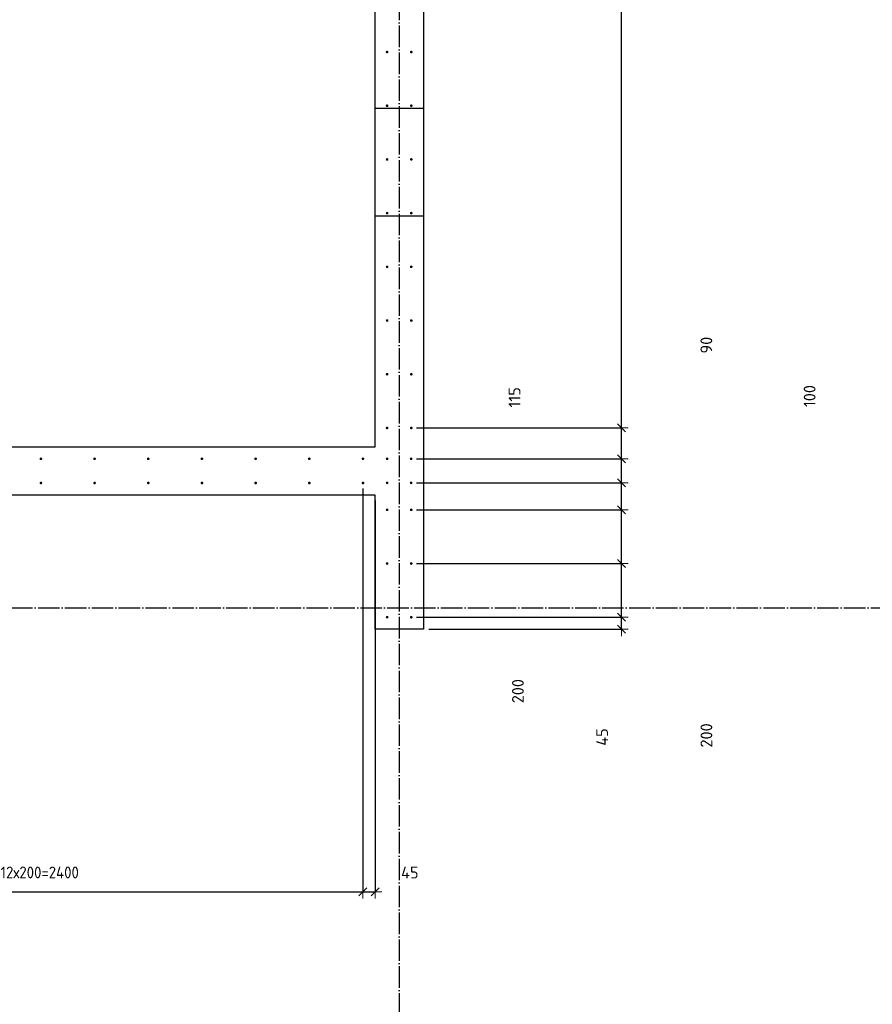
# Model space of a CAD drawing. Header units: millimetres. Extents: x 2792 to 69837, y -2757 to 29968.
# Tile 74 of 77: x 59366 to 62543, y 6923 to 10591. Entities that reach past the tile are written whole.
import ezdxf

# ---------------------------------------------------------------- set-up
doc = ezdxf.new("R2010")
doc.units = ezdxf.units.MM
doc.header["$PDMODE"] = 65
for name, pattern in [('______11', [100, 80, -10, 0, -10]), ('______5', [220, 160, -20, 20, -20]), ('________', [0])]:
    doc.linetypes.add(name, pattern=pattern)
for name, color, linetype, lineweight in [('Standard', 7, 'Continuous', 25), ('Арм.стержн. вертикальными 1', 22, 'Continuous', 35), ('Размерная линия_ общее', 7, 'Continuous', 13)]:
    doc.layers.add(name, color=color, linetype=linetype, lineweight=lineweight)
doc.layers.add('Осевая линия_ общее', color=7, linetype='______5', lineweight=13, true_color=0xa0a0a0)
doc.styles.add('ISOCPEUR', font='ISOCPEUR')
doc.dimstyles.new('DIMSTYLE_12', dxfattribs={"dimtxt": 44, "dimasz": 50, "dimexe": 0, "dimexo": 0, "dimgap": 22, "dimtad": 0, "dimdec": 0, "dimrnd": 5, "dimzin": 12, "dimdsep": 46, "dimtxsty": 'ISOCPEUR', "dimblk1": 'ALL_ML_STRICH', "dimblk2": 'ALL_ML_STRICH', "dimsah": 1, "dimcen": 0, "dimclrd": 7, "dimclre": 256, "dimclrt": 7, "dimadec": 0, "dimazin": 0, "dimtfac": 1, "dimtdec": 0, "dimtix": 1, "dimtmove": 2, "dimatfit": 3, "dimfxl": 0, "dimtvp": 1.2, "dimtzin": 0, "dimlwd": 0, "dimlwe": -3, "dimarcsym": 0})
doc.dimstyles.new('DIMSTYLE_16', dxfattribs={"dimtxt": 44, "dimasz": 50, "dimexe": 0, "dimexo": 0, "dimgap": 22, "dimtad": 0, "dimdec": 0, "dimrnd": 5, "dimzin": 12, "dimdsep": 46, "dimtxsty": 'ISOCPEUR', "dimblk1": 'ALL_ML_STRICH', "dimblk2": 'ALL_ML_STRICH', "dimsah": 1, "dimcen": 0, "dimclrd": 7, "dimclre": 256, "dimclrt": 7, "dimadec": 0, "dimazin": 0, "dimtfac": 1, "dimtdec": 0, "dimtix": 1, "dimtmove": 2, "dimatfit": 3, "dimfxl": 0, "dimtzin": 0, "dimlwd": 0, "dimlwe": -3, "dimarcsym": 0})
doc.dimstyles.new('DIMSTYLE_3', dxfattribs={"dimtxt": 44, "dimasz": 50, "dimexe": 0, "dimexo": 0, "dimgap": 22, "dimtad": 2, "dimdec": 0, "dimrnd": 5, "dimzin": 12, "dimdsep": 46, "dimtxsty": 'ISOCPEUR', "dimblk1": 'ALL_ML_STRICH', "dimblk2": 'ALL_ML_STRICH', "dimsah": 1, "dimcen": 0, "dimclrd": 7, "dimclre": 256, "dimclrt": 7, "dimadec": 0, "dimazin": 0, "dimtfac": 1, "dimtdec": 0, "dimtix": 1, "dimtmove": 2, "dimatfit": 3, "dimfxl": 0, "dimtzin": 0, "dimlwd": 0, "dimlwe": -3, "dimarcsym": 0})
doc.dimstyles.new('DIMSTYLE_8', dxfattribs={"dimtxt": 44, "dimasz": 50, "dimexe": 0, "dimexo": 0, "dimgap": 22, "dimtad": 2, "dimdec": 0, "dimrnd": 5, "dimzin": 12, "dimdsep": 46, "dimtxsty": 'ISOCPEUR', "dimblk1": 'ALL_ML_STRICH', "dimblk2": 'ALL_ML_STRICH', "dimsah": 1, "dimcen": 0, "dimclrd": 7, "dimclre": 256, "dimclrt": 7, "dimadec": 0, "dimazin": 0, "dimtfac": 1, "dimtdec": 0, "dimtix": 1, "dimtmove": 2, "dimatfit": 3, "dimfxl": 0, "dimtvp": 1.2, "dimtzin": 0, "dimlwd": 0, "dimlwe": -3, "dimarcsym": 0})

# ---------------------------------------------------------------- blocks, each defined once
blk = doc.blocks.new('ALL_ML_STRICH')
at = {"color": 0, "linetype": 'ByBlock', "lineweight": -2}
for p, q in [((-1, 0), (0.5, 0)), ((-0.3, -0.3), (0.3, 0.3)), ((0, -0.5), (0, 0.5))]:
    blk.add_line(p, q, dxfattribs=at)
blk = doc.blocks.new('*D280')
at = {"layer": 'DEFPOINTS', "color": 7, "linetype": 'Continuous', "lineweight": 13, "transparency": 33554687}
for p in [(60825, 8365), (60870, 8320), (61608.5, 8320)]:
    blk.add_point(p, dxfattribs=at)
at = {"layer": 'Размерная линия_ общее', "color": 253, "linetype": 'Continuous', "lineweight": -2, "true_color": 0xa0a0a0, "transparency": 33554687}
for p, q in [((60845, 8365), (61608.5, 8365)), ((60890, 8320), (61608.5, 8320))]:
    blk.add_line(p, q, dxfattribs=at)
at = {"layer": 'Размерная линия_ общее', "color": 7, "linetype": 'Continuous', "lineweight": -2, "transparency": 33554687}
blk.add_line((61608.5, 8320), (61608.5, 8365), dxfattribs=at)
at = {"layer": 'Размерная линия_ общее', "color": 7, "linetype": 'Continuous', "lineweight": 13, "transparency": 33554687, "xscale": 50, "yscale": 50, "zscale": 50}
for p, rotation in [((61608.5, 8365), 90), ((61608.5, 8320), 270)]:
    blk.add_blockref('ALL_ML_STRICH', p, dxfattribs=dict(at, rotation=rotation))
at = {"layer": 'Размерная линия_ общее', "color": 7, "linetype": 'Continuous', "lineweight": 13, "transparency": 33554687, "insert": (61536, 7918.8), "char_height": 44, "width": 88, "attachment_point": 5, "rotation": 90, "style": 'ISOCPEUR'}
blk.add_mtext('\\A1;{45}', dxfattribs=at)
blk = doc.blocks.new('*D281')
at = {"layer": 'DEFPOINTS', "color": 7, "linetype": 'Continuous', "lineweight": 13, "transparency": 33554687}
for p in [(60825, 8565), (60825, 8365), (61608.5, 8365)]:
    blk.add_point(p, dxfattribs=at)
at = {"layer": 'Размерная линия_ общее', "color": 253, "linetype": 'Continuous', "lineweight": -2, "true_color": 0xa0a0a0, "transparency": 33554687}
for p, q in [((60845, 8565), (61608.5, 8565)), ((60845, 8365), (61608.5, 8365))]:
    blk.add_line(p, q, dxfattribs=at)
at = {"layer": 'Размерная линия_ общее', "color": 7, "linetype": 'Continuous', "lineweight": -2, "transparency": 33554687}
blk.add_line((61608.5, 8365), (61608.5, 8565), dxfattribs=at)
at = {"layer": 'Размерная линия_ общее', "color": 7, "linetype": 'Continuous', "lineweight": 13, "transparency": 33554687, "xscale": 50, "yscale": 50, "zscale": 50}
for p, rotation in [((61608.5, 8565), 90), ((61608.5, 8365), 270)]:
    blk.add_blockref('ALL_ML_STRICH', p, dxfattribs=dict(at, rotation=rotation))
at = {"layer": 'Размерная линия_ общее', "color": 7, "linetype": 'Continuous', "lineweight": 13, "transparency": 33554687, "insert": (61924.7, 7924.7), "char_height": 44, "width": 132, "attachment_point": 5, "rotation": 90, "style": 'ISOCPEUR'}
blk.add_mtext('\\A1;{200}', dxfattribs=at)
blk = doc.blocks.new('*D282')
at = {"layer": 'DEFPOINTS', "color": 7, "linetype": 'Continuous', "lineweight": 13, "transparency": 33554687}
for p in [(60825, 8765), (60825, 8565), (61608.5, 8565)]:
    blk.add_point(p, dxfattribs=at)
at = {"layer": 'Размерная линия_ общее', "color": 253, "linetype": 'Continuous', "lineweight": -2, "true_color": 0xa0a0a0, "transparency": 33554687}
for p, q in [((60845, 8765), (61608.5, 8765)), ((60845, 8565), (61608.5, 8565))]:
    blk.add_line(p, q, dxfattribs=at)
at = {"layer": 'Размерная линия_ общее', "color": 7, "linetype": 'Continuous', "lineweight": -2, "transparency": 33554687}
blk.add_line((61608.5, 8565), (61608.5, 8765), dxfattribs=at)
at = {"layer": 'Размерная линия_ общее', "color": 7, "linetype": 'Continuous', "lineweight": 13, "transparency": 33554687, "xscale": 50, "yscale": 50, "zscale": 50}
for p, rotation in [((61608.5, 8765), 90), ((61608.5, 8565), 270)]:
    blk.add_blockref('ALL_ML_STRICH', p, dxfattribs=dict(at, rotation=rotation))
at = {"layer": 'Размерная линия_ общее', "color": 7, "linetype": 'Continuous', "lineweight": 13, "transparency": 33554687, "insert": (61222.4, 8089.6), "char_height": 44, "width": 132, "attachment_point": 5, "rotation": 90, "style": 'ISOCPEUR'}
blk.add_mtext('\\A1;{200}', dxfattribs=at)
blk = doc.blocks.new('*D283')
at = {"layer": 'DEFPOINTS', "color": 7, "linetype": 'Continuous', "lineweight": 13, "transparency": 33554687}
for p in [(60824.5, 8865.5), (60825, 8765), (61608.5, 8765)]:
    blk.add_point(p, dxfattribs=at)
at = {"layer": 'Размерная линия_ общее', "color": 253, "linetype": 'Continuous', "lineweight": -2, "true_color": 0xa0a0a0, "transparency": 33554687}
for p, q in [((60844.5, 8865.5), (61608.5, 8865.5)), ((60845, 8765), (61608.5, 8765))]:
    blk.add_line(p, q, dxfattribs=at)
at = {"layer": 'Размерная линия_ общее', "color": 7, "linetype": 'Continuous', "lineweight": -2, "transparency": 33554687}
blk.add_line((61608.5, 8765), (61608.5, 8865.5), dxfattribs=at)
at = {"layer": 'Размерная линия_ общее', "color": 7, "linetype": 'Continuous', "lineweight": 13, "transparency": 33554687, "xscale": 50, "yscale": 50, "zscale": 50}
for p, rotation in [((61608.5, 8865.5), 90), ((61608.5, 8765), 270)]:
    blk.add_blockref('ALL_ML_STRICH', p, dxfattribs=dict(at, rotation=rotation))
at = {"layer": 'Размерная линия_ общее', "color": 7, "linetype": 'Continuous', "lineweight": 13, "transparency": 33554687, "insert": (62309.3, 9188.6), "char_height": 44, "width": 132, "attachment_point": 5, "rotation": 90, "style": 'ISOCPEUR'}
blk.add_mtext('\\A1;{100}', dxfattribs=at)
blk = doc.blocks.new('*D284')
at = {"layer": 'DEFPOINTS', "color": 7, "linetype": 'Continuous', "lineweight": 13, "transparency": 33554687}
for p in [(60824.5, 8955), (60824.5, 8865.5), (61608.5, 8865.5)]:
    blk.add_point(p, dxfattribs=at)
at = {"layer": 'Размерная линия_ общее', "color": 253, "linetype": 'Continuous', "lineweight": -2, "true_color": 0xa0a0a0, "transparency": 33554687}
for p, q in [((60844.5, 8955), (61608.5, 8955)), ((60844.5, 8865.5), (61608.5, 8865.5))]:
    blk.add_line(p, q, dxfattribs=at)
at = {"layer": 'Размерная линия_ общее', "color": 7, "linetype": 'Continuous', "lineweight": -2, "transparency": 33554687}
blk.add_line((61608.5, 8865.5), (61608.5, 8955), dxfattribs=at)
at = {"layer": 'Размерная линия_ общее', "color": 7, "linetype": 'Continuous', "lineweight": 13, "transparency": 33554687, "xscale": 50, "yscale": 50, "zscale": 50}
for p, rotation in [((61608.5, 8955), 90), ((61608.5, 8865.5), 270)]:
    blk.add_blockref('ALL_ML_STRICH', p, dxfattribs=dict(at, rotation=rotation))
at = {"layer": 'Размерная линия_ общее', "color": 7, "linetype": 'Continuous', "lineweight": 13, "transparency": 33554687, "insert": (61924.5, 9378.4), "char_height": 44, "width": 88, "attachment_point": 5, "rotation": 90, "style": 'ISOCPEUR'}
blk.add_mtext('\\A1;{90}', dxfattribs=at)
blk = doc.blocks.new('*D285')
at = {"layer": 'DEFPOINTS', "color": 7, "linetype": 'Continuous', "lineweight": 13, "transparency": 33554687}
for p in [(60825, 9070), (60824.5, 8955), (61608.5, 8955)]:
    blk.add_point(p, dxfattribs=at)
at = {"layer": 'Размерная линия_ общее', "color": 253, "linetype": 'Continuous', "lineweight": -2, "true_color": 0xa0a0a0, "transparency": 33554687}
for p, q in [((60845, 9070), (61608.5, 9070)), ((60844.5, 8955), (61608.5, 8955))]:
    blk.add_line(p, q, dxfattribs=at)
at = {"layer": 'Размерная линия_ общее', "color": 7, "linetype": 'Continuous', "lineweight": -2, "transparency": 33554687}
blk.add_line((61608.5, 8955), (61608.5, 9070), dxfattribs=at)
at = {"layer": 'Размерная линия_ общее', "color": 7, "linetype": 'Continuous', "lineweight": 13, "transparency": 33554687, "xscale": 50, "yscale": 50, "zscale": 50}
for p, rotation in [((61608.5, 9070), 90), ((61608.5, 8955), 270)]:
    blk.add_blockref('ALL_ML_STRICH', p, dxfattribs=dict(at, rotation=rotation))
at = {"layer": 'Размерная линия_ общее', "color": 7, "linetype": 'Continuous', "lineweight": 13, "transparency": 33554687, "insert": (61209.6, 9183.9), "char_height": 44, "width": 132, "attachment_point": 5, "rotation": 90, "style": 'ISOCPEUR'}
blk.add_mtext('\\A1;{115}', dxfattribs=at)
blk = doc.blocks.new('*D286')
at = {"layer": 'DEFPOINTS', "color": 7, "linetype": 'Continuous', "lineweight": 13, "transparency": 33554687}
for p in [(60825, 13870), (60825, 9070), (61608.5, 9070)]:
    blk.add_point(p, dxfattribs=at)
at = {"layer": 'Размерная линия_ общее', "color": 253, "linetype": 'Continuous', "lineweight": -2, "true_color": 0xa0a0a0, "transparency": 33554687}
for p, q in [((60845, 13870), (61608.5, 13870)), ((60845, 9070), (61608.5, 9070))]:
    blk.add_line(p, q, dxfattribs=at)
at = {"layer": 'Размерная линия_ общее', "color": 7, "linetype": 'Continuous', "lineweight": -2, "transparency": 33554687}
blk.add_line((61608.5, 9070), (61608.5, 13870), dxfattribs=at)
at = {"layer": 'Размерная линия_ общее', "color": 7, "linetype": 'Continuous', "lineweight": 13, "transparency": 33554687, "xscale": 50, "yscale": 50, "zscale": 50}
for p, rotation in [((61608.5, 13870), 90), ((61608.5, 9070), 270)]:
    blk.add_blockref('ALL_ML_STRICH', p, dxfattribs=dict(at, rotation=rotation))
at = {"layer": 'Размерная линия_ общее', "color": 7, "linetype": 'Continuous', "lineweight": 13, "transparency": 33554687, "insert": (61514.5, 11314), "char_height": 44, "width": 2.2, "attachment_point": 1, "rotation": 90, "line_spacing_factor": 0.60241, "style": 'ISOCPEUR'}
blk.add_mtext('\\W0.91;24х200=4800', dxfattribs=at)
blk = doc.blocks.new('*D296')
at = {"layer": 'DEFPOINTS', "color": 7, "linetype": 'Continuous', "lineweight": 13, "transparency": 33554687}
for p in [(58245, 8865), (60645, 8865), (58245, 7342.4)]:
    blk.add_point(p, dxfattribs=at)
at = {"layer": 'Размерная линия_ общее', "color": 253, "linetype": 'Continuous', "lineweight": -2, "true_color": 0xa0a0a0, "transparency": 33554687}
for p, q in [((58245, 8845), (58245, 7342.4)), ((60645, 8845), (60645, 7342.4))]:
    blk.add_line(p, q, dxfattribs=at)
at = {"layer": 'Размерная линия_ общее', "color": 7, "linetype": 'Continuous', "lineweight": -2, "transparency": 33554687}
blk.add_line((58245, 7342.4), (60645, 7342.4), dxfattribs=at)
at = {"layer": 'Размерная линия_ общее', "color": 7, "linetype": 'Continuous', "lineweight": 13, "transparency": 33554687, "xscale": 50, "yscale": 50, "zscale": 50, "rotation": 180}
blk.add_blockref('ALL_ML_STRICH', (58245, 7342.4), dxfattribs=at)
at = {"layer": 'Размерная линия_ общее', "color": 7, "linetype": 'Continuous', "lineweight": 13, "transparency": 33554687, "xscale": 50, "yscale": 50, "zscale": 50}
blk.add_blockref('ALL_ML_STRICH', (60645, 7342.4), dxfattribs=at)
at = {"layer": 'Размерная линия_ общее', "color": 7, "linetype": 'Continuous', "lineweight": 13, "transparency": 33554687, "insert": (59295, 7436.4), "char_height": 44, "width": 2.2, "attachment_point": 1, "line_spacing_factor": 0.60241, "style": 'ISOCPEUR'}
blk.add_mtext('\\W0.91;12х200=2400', dxfattribs=at)
blk = doc.blocks.new('*D297')
at = {"layer": 'DEFPOINTS', "color": 7, "linetype": 'Continuous', "lineweight": 13, "transparency": 33554687}
for p in [(60645, 8865), (60690, 8820), (60645, 7342.4)]:
    blk.add_point(p, dxfattribs=at)
at = {"layer": 'Размерная линия_ общее', "color": 253, "linetype": 'Continuous', "lineweight": -2, "true_color": 0xa0a0a0, "transparency": 33554687}
for p, q in [((60645, 8845), (60645, 7342.4)), ((60690, 8800), (60690, 7342.4))]:
    blk.add_line(p, q, dxfattribs=at)
at = {"layer": 'Размерная линия_ общее', "color": 7, "linetype": 'Continuous', "lineweight": -2, "transparency": 33554687}
blk.add_line((60645, 7342.4), (60690, 7342.4), dxfattribs=at)
at = {"layer": 'Размерная линия_ общее', "color": 7, "linetype": 'Continuous', "lineweight": 13, "transparency": 33554687, "xscale": 50, "yscale": 50, "zscale": 50, "rotation": 180}
blk.add_blockref('ALL_ML_STRICH', (60645, 7342.4), dxfattribs=at)
at = {"layer": 'Размерная линия_ общее', "color": 7, "linetype": 'Continuous', "lineweight": 13, "transparency": 33554687, "xscale": 50, "yscale": 50, "zscale": 50}
blk.add_blockref('ALL_ML_STRICH', (60690, 7342.4), dxfattribs=at)
at = {"layer": 'Размерная линия_ общее', "color": 7, "linetype": 'Continuous', "lineweight": 13, "transparency": 33554687, "insert": (60819.7, 7413.9), "char_height": 44, "width": 88, "attachment_point": 5, "style": 'ISOCPEUR'}
blk.add_mtext('\\A1;{45}', dxfattribs=at)

msp = doc.modelspace()

# ---------------------------------------------------------------- hatches: boundary and pattern name
at = {"layer": 'Арм.стержн. вертикальными 1', "linetype": 'Continuous', "lineweight": 50, "transparency": 33554687}
for points in [[(60740, 10470), (60739.6, 10471.9), (60738.5, 10473.5), (60736.9, 10474.6), (60735, 10475), (60733.1, 10474.6), (60731.5, 10473.5), (60730.4, 10471.9), (60730, 10470), (60730.4, 10468.1), (60731.5, 10466.5), (60733.1, 10465.4), (60735, 10465), (60736.9, 10465.4), (60738.5, 10466.5), (60739.6, 10468.1)], [(60830, 10470), (60829.6, 10471.9), (60828.5, 10473.5), (60826.9, 10474.6), (60825, 10475), (60823.1, 10474.6), (60821.5, 10473.5), (60820.4, 10471.9), (60820, 10470), (60820.4, 10468.1), (60821.5, 10466.5), (60823.1, 10465.4), (60825, 10465), (60826.9, 10465.4), (60828.5, 10466.5), (60829.6, 10468.1)], [(60740, 10270), (60739.6, 10271.9), (60738.5, 10273.5), (60736.9, 10274.6), (60735, 10275), (60733.1, 10274.6), (60731.5, 10273.5), (60730.4, 10271.9), (60730, 10270), (60730.4, 10268.1), (60731.5, 10266.5), (60733.1, 10265.4), (60735, 10265), (60736.9, 10265.4), (60738.5, 10266.5), (60739.6, 10268.1)], [(60830, 10270), (60829.6, 10271.9), (60828.5, 10273.5), (60826.9, 10274.6), (60825, 10275), (60823.1, 10274.6), (60821.5, 10273.5), (60820.4, 10271.9), (60820, 10270), (60820.4, 10268.1), (60821.5, 10266.5), (60823.1, 10265.4), (60825, 10265), (60826.9, 10265.4), (60828.5, 10266.5), (60829.6, 10268.1)], [(60740, 10070), (60739.6, 10071.9), (60738.5, 10073.5), (60736.9, 10074.6), (60735, 10075), (60733.1, 10074.6), (60731.5, 10073.5), (60730.4, 10071.9), (60730, 10070), (60730.4, 10068.1), (60731.5, 10066.5), (60733.1, 10065.4), (60735, 10065), (60736.9, 10065.4), (60738.5, 10066.5), (60739.6, 10068.1)], [(60830, 10070), (60829.6, 10071.9), (60828.5, 10073.5), (60826.9, 10074.6), (60825, 10075), (60823.1, 10074.6), (60821.5, 10073.5), (60820.4, 10071.9), (60820, 10070), (60820.4, 10068.1), (60821.5, 10066.5), (60823.1, 10065.4), (60825, 10065), (60826.9, 10065.4), (60828.5, 10066.5), (60829.6, 10068.1)], [(60740, 9870), (60739.6, 9871.9), (60738.5, 9873.5), (60736.9, 9874.6), (60735, 9875), (60733.1, 9874.6), (60731.5, 9873.5), (60730.4, 9871.9), (60730, 9870), (60730.4, 9868.1), (60731.5, 9866.5), (60733.1, 9865.4), (60735, 9865), (60736.9, 9865.4), (60738.5, 9866.5), (60739.6, 9868.1)], [(60830, 9870), (60829.6, 9871.9), (60828.5, 9873.5), (60826.9, 9874.6), (60825, 9875), (60823.1, 9874.6), (60821.5, 9873.5), (60820.4, 9871.9), (60820, 9870), (60820.4, 9868.1), (60821.5, 9866.5), (60823.1, 9865.4), (60825, 9865), (60826.9, 9865.4), (60828.5, 9866.5), (60829.6, 9868.1)], [(60740, 9670), (60739.6, 9671.9), (60738.5, 9673.5), (60736.9, 9674.6), (60735, 9675), (60733.1, 9674.6), (60731.5, 9673.5), (60730.4, 9671.9), (60730, 9670), (60730.4, 9668.1), (60731.5, 9666.5), (60733.1, 9665.4), (60735, 9665), (60736.9, 9665.4), (60738.5, 9666.5), (60739.6, 9668.1)], [(60830, 9670), (60829.6, 9671.9), (60828.5, 9673.5), (60826.9, 9674.6), (60825, 9675), (60823.1, 9674.6), (60821.5, 9673.5), (60820.4, 9671.9), (60820, 9670), (60820.4, 9668.1), (60821.5, 9666.5), (60823.1, 9665.4), (60825, 9665), (60826.9, 9665.4), (60828.5, 9666.5), (60829.6, 9668.1)], [(60740, 9470), (60739.6, 9471.9), (60738.5, 9473.5), (60736.9, 9474.6), (60735, 9475), (60733.1, 9474.6), (60731.5, 9473.5), (60730.4, 9471.9), (60730, 9470), (60730.4, 9468.1), (60731.5, 9466.5), (60733.1, 9465.4), (60735, 9465), (60736.9, 9465.4), (60738.5, 9466.5), (60739.6, 9468.1)], [(60830, 9470), (60829.6, 9471.9), (60828.5, 9473.5), (60826.9, 9474.6), (60825, 9475), (60823.1, 9474.6), (60821.5, 9473.5), (60820.4, 9471.9), (60820, 9470), (60820.4, 9468.1), (60821.5, 9466.5), (60823.1, 9465.4), (60825, 9465), (60826.9, 9465.4), (60828.5, 9466.5), (60829.6, 9468.1)], [(60740, 9270), (60739.6, 9271.9), (60738.5, 9273.5), (60736.9, 9274.6), (60735, 9275), (60733.1, 9274.6), (60731.5, 9273.5), (60730.4, 9271.9), (60730, 9270), (60730.4, 9268.1), (60731.5, 9266.5), (60733.1, 9265.4), (60735, 9265), (60736.9, 9265.4), (60738.5, 9266.5), (60739.6, 9268.1)], [(60830, 9270), (60829.6, 9271.9), (60828.5, 9273.5), (60826.9, 9274.6), (60825, 9275), (60823.1, 9274.6), (60821.5, 9273.5), (60820.4, 9271.9), (60820, 9270), (60820.4, 9268.1), (60821.5, 9266.5), (60823.1, 9265.4), (60825, 9265), (60826.9, 9265.4), (60828.5, 9266.5), (60829.6, 9268.1)], [(60740, 9070), (60739.6, 9071.9), (60738.5, 9073.5), (60736.9, 9074.6), (60735, 9075), (60733.1, 9074.6), (60731.5, 9073.5), (60730.4, 9071.9), (60730, 9070), (60730.4, 9068.1), (60731.5, 9066.5), (60733.1, 9065.4), (60735, 9065), (60736.9, 9065.4), (60738.5, 9066.5), (60739.6, 9068.1)], [(60830, 9070), (60829.6, 9071.9), (60828.5, 9073.5), (60826.9, 9074.6), (60825, 9075), (60823.1, 9074.6), (60821.5, 9073.5), (60820.4, 9071.9), (60820, 9070), (60820.4, 9068.1), (60821.5, 9066.5), (60823.1, 9065.4), (60825, 9065), (60826.9, 9065.4), (60828.5, 9066.5), (60829.6, 9068.1)], [(59450, 8955), (59449.6, 8956.9), (59448.5, 8958.5), (59446.9, 8959.6), (59445, 8960), (59443.1, 8959.6), (59441.5, 8958.5), (59440.4, 8956.9), (59440, 8955), (59440.4, 8953.1), (59441.5, 8951.5), (59443.1, 8950.4), (59445, 8950), (59446.9, 8950.4), (59448.5, 8951.5), (59449.6, 8953.1)], [(59650, 8955), (59649.6, 8956.9), (59648.5, 8958.5), (59646.9, 8959.6), (59645, 8960), (59643.1, 8959.6), (59641.5, 8958.5), (59640.4, 8956.9), (59640, 8955), (59640.4, 8953.1), (59641.5, 8951.5), (59643.1, 8950.4), (59645, 8950), (59646.9, 8950.4), (59648.5, 8951.5), (59649.6, 8953.1)], [(59850, 8955), (59849.6, 8956.9), (59848.5, 8958.5), (59846.9, 8959.6), (59845, 8960), (59843.1, 8959.6), (59841.5, 8958.5), (59840.4, 8956.9), (59840, 8955), (59840.4, 8953.1), (59841.5, 8951.5), (59843.1, 8950.4), (59845, 8950), (59846.9, 8950.4), (59848.5, 8951.5), (59849.6, 8953.1)], [(60050, 8955), (60049.6, 8956.9), (60048.5, 8958.5), (60046.9, 8959.6), (60045, 8960), (60043.1, 8959.6), (60041.5, 8958.5), (60040.4, 8956.9), (60040, 8955), (60040.4, 8953.1), (60041.5, 8951.5), (60043.1, 8950.4), (60045, 8950), (60046.9, 8950.4), (60048.5, 8951.5), (60049.6, 8953.1)], [(60250, 8955), (60249.6, 8956.9), (60248.5, 8958.5), (60246.9, 8959.6), (60245, 8960), (60243.1, 8959.6), (60241.5, 8958.5), (60240.4, 8956.9), (60240, 8955), (60240.4, 8953.1), (60241.5, 8951.5), (60243.1, 8950.4), (60245, 8950), (60246.9, 8950.4), (60248.5, 8951.5), (60249.6, 8953.1)], [(60450, 8955), (60449.6, 8956.9), (60448.5, 8958.5), (60446.9, 8959.6), (60445, 8960), (60443.1, 8959.6), (60441.5, 8958.5), (60440.4, 8956.9), (60440, 8955), (60440.4, 8953.1), (60441.5, 8951.5), (60443.1, 8950.4), (60445, 8950), (60446.9, 8950.4), (60448.5, 8951.5), (60449.6, 8953.1)], [(60650, 8955), (60649.6, 8956.9), (60648.5, 8958.5), (60646.9, 8959.6), (60645, 8960), (60643.1, 8959.6), (60641.5, 8958.5), (60640.4, 8956.9), (60640, 8955), (60640.4, 8953.1), (60641.5, 8951.5), (60643.1, 8950.4), (60645, 8950), (60646.9, 8950.4), (60648.5, 8951.5), (60649.6, 8953.1)], [(60740, 8955), (60739.6, 8956.9), (60738.5, 8958.5), (60736.9, 8959.6), (60735, 8960), (60733.1, 8959.6), (60731.5, 8958.5), (60730.4, 8956.9), (60730, 8955), (60730.4, 8953.1), (60731.5, 8951.5), (60733.1, 8950.4), (60735, 8950), (60736.9, 8950.4), (60738.5, 8951.5), (60739.6, 8953.1)], [(60829.5, 8955), (60829.2, 8956.9), (60828.1, 8958.5), (60826.4, 8959.6), (60824.5, 8960), (60822.6, 8959.6), (60821, 8958.5), (60819.9, 8956.9), (60819.5, 8955), (60819.9, 8953.1), (60821, 8951.5), (60822.6, 8950.4), (60824.5, 8950), (60826.4, 8950.4), (60828.1, 8951.5), (60829.2, 8953.1)], [(59450, 8865), (59449.6, 8866.9), (59448.5, 8868.5), (59446.9, 8869.6), (59445, 8870), (59443.1, 8869.6), (59441.5, 8868.5), (59440.4, 8866.9), (59440, 8865), (59440.4, 8863.1), (59441.5, 8861.5), (59443.1, 8860.4), (59445, 8860), (59446.9, 8860.4), (59448.5, 8861.5), (59449.6, 8863.1)], [(59650, 8865), (59649.6, 8866.9), (59648.5, 8868.5), (59646.9, 8869.6), (59645, 8870), (59643.1, 8869.6), (59641.5, 8868.5), (59640.4, 8866.9), (59640, 8865), (59640.4, 8863.1), (59641.5, 8861.5), (59643.1, 8860.4), (59645, 8860), (59646.9, 8860.4), (59648.5, 8861.5), (59649.6, 8863.1)], [(59850, 8865), (59849.6, 8866.9), (59848.5, 8868.5), (59846.9, 8869.6), (59845, 8870), (59843.1, 8869.6), (59841.5, 8868.5), (59840.4, 8866.9), (59840, 8865), (59840.4, 8863.1), (59841.5, 8861.5), (59843.1, 8860.4), (59845, 8860), (59846.9, 8860.4), (59848.5, 8861.5), (59849.6, 8863.1)], [(60050, 8865), (60049.6, 8866.9), (60048.5, 8868.5), (60046.9, 8869.6), (60045, 8870), (60043.1, 8869.6), (60041.5, 8868.5), (60040.4, 8866.9), (60040, 8865), (60040.4, 8863.1), (60041.5, 8861.5), (60043.1, 8860.4), (60045, 8860), (60046.9, 8860.4), (60048.5, 8861.5), (60049.6, 8863.1)], [(60250, 8865), (60249.6, 8866.9), (60248.5, 8868.5), (60246.9, 8869.6), (60245, 8870), (60243.1, 8869.6), (60241.5, 8868.5), (60240.4, 8866.9), (60240, 8865), (60240.4, 8863.1), (60241.5, 8861.5), (60243.1, 8860.4), (60245, 8860), (60246.9, 8860.4), (60248.5, 8861.5), (60249.6, 8863.1)], [(60450, 8865), (60449.6, 8866.9), (60448.5, 8868.5), (60446.9, 8869.6), (60445, 8870), (60443.1, 8869.6), (60441.5, 8868.5), (60440.4, 8866.9), (60440, 8865), (60440.4, 8863.1), (60441.5, 8861.5), (60443.1, 8860.4), (60445, 8860), (60446.9, 8860.4), (60448.5, 8861.5), (60449.6, 8863.1)], [(60650, 8865), (60649.6, 8866.9), (60648.5, 8868.5), (60646.9, 8869.6), (60645, 8870), (60643.1, 8869.6), (60641.5, 8868.5), (60640.4, 8866.9), (60640, 8865), (60640.4, 8863.1), (60641.5, 8861.5), (60643.1, 8860.4), (60645, 8860), (60646.9, 8860.4), (60648.5, 8861.5), (60649.6, 8863.1)], [(60740, 8865.5), (60739.6, 8867.4), (60738.5, 8869), (60736.9, 8870.1), (60735, 8870.5), (60733.1, 8870.1), (60731.5, 8869), (60730.4, 8867.4), (60730, 8865.5), (60730.4, 8863.6), (60731.5, 8861.9), (60733.1, 8860.8), (60735, 8860.5), (60736.9, 8860.8), (60738.5, 8861.9), (60739.6, 8863.6)], [(60829.5, 8865.5), (60829.2, 8867.4), (60828.1, 8869), (60826.4, 8870.1), (60824.5, 8870.5), (60822.6, 8870.1), (60821, 8869), (60819.9, 8867.4), (60819.5, 8865.5), (60819.9, 8863.6), (60821, 8861.9), (60822.6, 8860.8), (60824.5, 8860.5), (60826.4, 8860.8), (60828.1, 8861.9), (60829.2, 8863.6)], [(60740, 8765), (60739.6, 8766.9), (60738.5, 8768.5), (60736.9, 8769.6), (60735, 8770), (60733.1, 8769.6), (60731.5, 8768.5), (60730.4, 8766.9), (60730, 8765), (60730.4, 8763.1), (60731.5, 8761.5), (60733.1, 8760.4), (60735, 8760), (60736.9, 8760.4), (60738.5, 8761.5), (60739.6, 8763.1)], [(60830, 8765), (60829.6, 8766.9), (60828.5, 8768.5), (60826.9, 8769.6), (60825, 8770), (60823.1, 8769.6), (60821.5, 8768.5), (60820.4, 8766.9), (60820, 8765), (60820.4, 8763.1), (60821.5, 8761.5), (60823.1, 8760.4), (60825, 8760), (60826.9, 8760.4), (60828.5, 8761.5), (60829.6, 8763.1)], [(60740, 8565), (60739.6, 8566.9), (60738.5, 8568.5), (60736.9, 8569.6), (60735, 8570), (60733.1, 8569.6), (60731.5, 8568.5), (60730.4, 8566.9), (60730, 8565), (60730.4, 8563.1), (60731.5, 8561.5), (60733.1, 8560.4), (60735, 8560), (60736.9, 8560.4), (60738.5, 8561.5), (60739.6, 8563.1)], [(60830, 8565), (60829.6, 8566.9), (60828.5, 8568.5), (60826.9, 8569.6), (60825, 8570), (60823.1, 8569.6), (60821.5, 8568.5), (60820.4, 8566.9), (60820, 8565), (60820.4, 8563.1), (60821.5, 8561.5), (60823.1, 8560.4), (60825, 8560), (60826.9, 8560.4), (60828.5, 8561.5), (60829.6, 8563.1)], [(60740, 8365), (60739.6, 8366.9), (60738.5, 8368.5), (60736.9, 8369.6), (60735, 8370), (60733.1, 8369.6), (60731.5, 8368.5), (60730.4, 8366.9), (60730, 8365), (60730.4, 8363.1), (60731.5, 8361.5), (60733.1, 8360.4), (60735, 8360), (60736.9, 8360.4), (60738.5, 8361.5), (60739.6, 8363.1)], [(60830, 8365), (60829.6, 8366.9), (60828.5, 8368.5), (60826.9, 8369.6), (60825, 8370), (60823.1, 8369.6), (60821.5, 8368.5), (60820.4, 8366.9), (60820, 8365), (60820.4, 8363.1), (60821.5, 8361.5), (60823.1, 8360.4), (60825, 8360), (60826.9, 8360.4), (60828.5, 8361.5), (60829.6, 8363.1)]]:
    msp.add_hatch(color=4, dxfattribs=at).paths.add_polyline_path(points)

# ---------------------------------------------------------------- linework, layer by layer
at = {"color": 7, "linetype": 'Continuous', "lineweight": 25, "transparency": 33554687}
for p, q in [((60690, 9000), (60690, 12695)), ((60870, 12695), (60870, 8320)), ((60690, 8320), (60690, 8820)), ((60870, 8320), (60690, 8320))]:
    msp.add_line(p, q, dxfattribs=at)
at = {"color": 253, "linetype": '________', "lineweight": 25, "true_color": 0xababab, "transparency": 33554687}
for p, q in [((60870, 10260), (60690, 10260)), ((60690, 9860), (60870, 9860))]:
    msp.add_line(p, q, dxfattribs=at)
at = {"layer": 'Standard', "color": 7, "linetype": 'Continuous', "lineweight": 25, "transparency": 33554687}
for p, q in [((58160, 9000), (60690, 9000)), ((60690, 8820), (58160, 8820))]:
    msp.add_line(p, q, dxfattribs=at)
at = {"layer": 'Осевая линия_ общее', "color": 253, "linetype": '______11', "lineweight": -3, "true_color": 0xa0a0a0, "transparency": 33554687}
for p, q in [((60780, 14272), (60780, -2614.4)), ((25200, 8400), (69714.9, 8400))]:
    msp.add_line(p, q, dxfattribs=at)

# ---------------------------------------------------------------- dimensions: what is measured, and where the dimension line sits
at = {"layer": 'Размерная линия_ общее', "color": 7, "linetype": 'Continuous', "lineweight": 13, "transparency": 33554687}
dim = msp.add_linear_dim(base=(61608.5, 13870), p1=(60845, 9070), p2=(60845, 13870), angle=90, text='\\W0.91;24х200=4800', dimstyle='DIMSTYLE_3', override={"dimpost": '<>', "dimclrd": 7, "dimclre": 253, "dimclrt": 7, "dimlwd": 0, "dimlwe": 65533}, dxfattribs=at)
dim.commit()
dim.dimension.update_dxf_attribs({"geometry": '*D286', "text_midpoint": (61586.5, 11470), "dimtype": 160})
for base, p1, p2, dimstyle, picture, middle in [((61608.5157, 8955), (60844.5313, 8865.4687), (60844.5313, 8955), 'DIMSTYLE_12', '*D284', (61924.5255, 9378.3663)), ((61608.5157, 8865.4687), (60844.9997, 8765), (60844.5313, 8865.4687), 'DIMSTYLE_12', '*D283', (62309.3428, 9188.6314)), ((61608.5, 9070), (60844.5, 8955), (60845, 9070), 'DIMSTYLE_8', '*D285', (61209.6, 9183.9)), ((61608.5, 8765), (60845, 8565), (60845, 8765), 'DIMSTYLE_3', '*D282', (61222.4, 8089.6)), ((61608.5, 8565), (60845, 8365), (60845, 8565), 'DIMSTYLE_16', '*D281', (61924.7, 7924.7)), ((61608.5, 8365), (60890, 8320), (60845, 8365), 'DIMSTYLE_8', '*D280', (61536, 7918.8))]:
    dim = msp.add_linear_dim(base=base, p1=p1, p2=p2, angle=90, dimstyle=dimstyle, override={"dimpost": '<>', "dimclrd": 7, "dimclre": 253, "dimclrt": 7, "dimlwd": 0, "dimlwe": 65533}, dxfattribs=at)
    dim.commit()
    dim.dimension.update_dxf_attribs({"geometry": picture, "text_midpoint": middle, "dimtype": 160})
dim = msp.add_linear_dim(base=(60645, 7342.4), p1=(58245, 8845), p2=(60645, 8845), text='\\W0.91;12х200=2400', dimstyle='DIMSTYLE_3', override={"dimpost": '<>', "dimclrd": 7, "dimclre": 253, "dimclrt": 7, "dimlwd": 0, "dimlwe": 65533}, dxfattribs=at)
dim.commit()
dim.dimension.update_dxf_attribs({"geometry": '*D296', "text_midpoint": (59445, 7364.4), "dimtype": 160})
dim = msp.add_linear_dim(base=(60690, 7342.4), p1=(60645, 8845), p2=(60690, 8800), dimstyle='DIMSTYLE_8', override={"dimpost": '<>', "dimclrd": 7, "dimclre": 253, "dimclrt": 7, "dimlwd": 0, "dimlwe": 65533}, dxfattribs=at)
dim.commit()
dim.dimension.update_dxf_attribs({"geometry": '*D297', "text_midpoint": (60819.7, 7413.9), "dimtype": 160})

doc.saveas('drawing.dxf')
